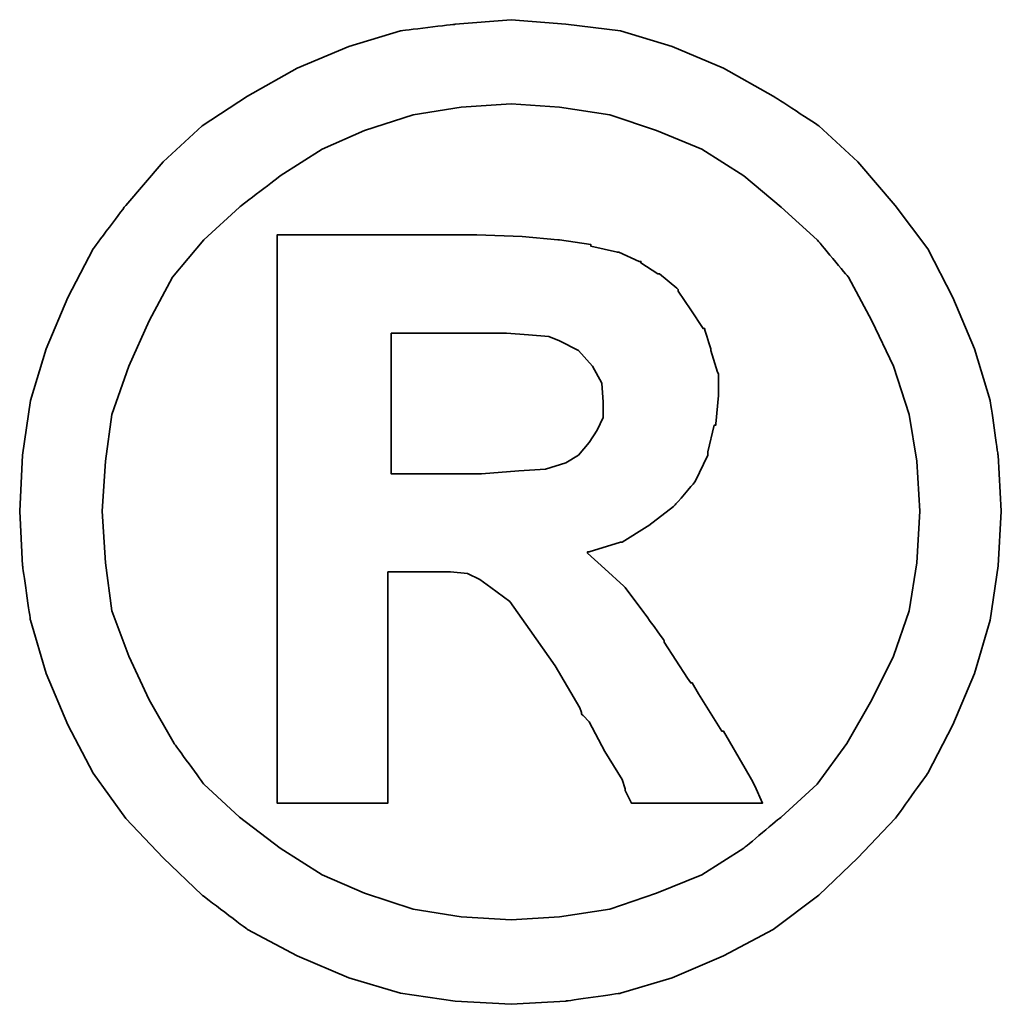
# Model space of a CAD drawing. Header units: millimetres. Extents: x 85 to 589, y 104 to 272.
# Tile 49 of 52: x 491.71 to 493.27, y 159.39 to 160.95. Entities that reach past the tile are written whole.
import ezdxf

# ---------------------------------------------------------------- set-up
doc = ezdxf.new("R2010")
doc.units = ezdxf.units.MM
doc.header["$LTSCALE"] = 0.1
doc.layers.add('DIM', color=4, linetype='CONTINUOUS')
doc.layers.add('layer 1', color=7, linetype='CONTINUOUS')

# ---------------------------------------------------------------- blocks, each defined once
blk = doc.blocks.new('TBI MOTION logo(完整正式版)')
at = {"layer": 'layer 1', "color": 22, "lineweight": 35}
for points, knots in [([(81.20634, 4.98624), (81.20634, 4.98624), (81.18649, 5.32862), (81.18649, 5.32862), (81.18649, 5.32862), (81.18649, 5.32862), (81.13886, 5.66206), (81.13886, 5.66206), (81.13886, 5.66206), (81.13886, 5.66206), (81.04359, 5.97764), (81.04359, 5.97764), (81.04359, 5.97764), (81.04359, 5.97764), (80.91061, 6.29124), (80.91061, 6.29124), (80.91061, 6.29124), (80.91061, 6.29124), (80.75778, 6.58697), (80.75778, 6.58697), (80.75778, 6.58697), (80.75778, 6.58697), (80.5593, 6.85294), (80.5593, 6.85294), (80.5593, 6.85294), (80.5593, 6.85294), (80.33105, 7.1189), (80.33105, 7.1189), (80.33105, 7.1189), (80.33105, 7.1189), (80.09287, 7.33921), (80.09287, 7.33921), (80.09287, 7.33921), (80.09287, 7.33921), (79.815, 7.51982), (79.815, 7.51982), (79.815, 7.51982), (79.815, 7.51982), (79.51133, 7.69051), (79.51133, 7.69051), (79.51133, 7.69051), (79.51133, 7.69051), (79.19773, 7.8235), (79.19773, 7.8235), (79.19773, 7.8235), (79.19773, 7.8235), (78.88215, 7.91877), (78.88215, 7.91877), (78.88215, 7.91877), (78.88215, 7.91877), (78.54871, 7.95846), (78.54871, 7.95846), (78.54871, 7.95846), (78.54871, 7.95846), (78.21526, 7.98625), (78.21526, 7.98625), (78.21526, 7.98625), (78.21526, 7.98625), (77.87388, 7.95846), (77.87388, 7.95846), (77.87388, 7.95846), (77.87388, 7.95846), (77.54044, 7.91877), (77.54044, 7.91877), (77.54044, 7.91877), (77.54044, 7.91877), (77.22485, 7.8235), (77.22485, 7.8235), (77.22485, 7.8235), (77.22485, 7.8235), (76.91027, 7.69051), (76.91027, 7.69051), (76.91027, 7.69051), (76.91027, 7.69051), (76.6056, 7.51982), (76.6056, 7.51982), (76.6056, 7.51982), (76.6056, 7.51982), (76.32972, 7.33921), (76.32972, 7.33921), (76.32972, 7.33921), (76.32972, 7.33921), (76.09154, 7.1189), (76.09154, 7.1189), (76.09154, 7.1189), (76.09154, 7.1189), (75.86329, 6.85294), (75.86329, 6.85294), (75.86329, 6.85294), (75.86329, 6.85294), (75.66382, 6.58697), (75.66382, 6.58697), (75.66382, 6.58697), (75.66382, 6.58697), (75.51099, 6.29124), (75.51099, 6.29124), (75.51099, 6.29124), (75.51099, 6.29124), (75.37702, 5.97764), (75.37702, 5.97764), (75.37702, 5.97764), (75.37702, 5.97764), (75.28175, 5.66206), (75.28175, 5.66206), (75.28175, 5.66206), (75.28175, 5.66206), (75.23411, 5.32862), (75.23411, 5.32862), (75.23411, 5.32862), (75.23411, 5.32862), (75.21625, 4.98624), (75.21625, 4.98624), (75.21625, 4.98624), (75.21625, 4.98624), (75.23411, 4.6528), (75.23411, 4.6528), (75.23411, 4.6528), (75.23411, 4.6528), (75.28175, 4.32035), (75.28175, 4.32035), (75.28175, 4.32035), (75.28175, 4.32035), (75.37702, 3.99583), (75.37702, 3.99583), (75.37702, 3.99583), (75.37702, 3.99583), (75.51099, 3.68224), (75.51099, 3.68224), (75.51099, 3.68224), (75.51099, 3.68224), (75.66382, 3.38749), (75.66382, 3.38749), (75.66382, 3.38749), (75.66382, 3.38749), (75.86329, 3.10963), (75.86329, 3.10963), (75.86329, 3.10963), (75.86329, 3.10963), (76.09154, 2.87145), (76.09154, 2.87145), (76.09154, 2.87145), (76.09154, 2.87145), (76.32972, 2.6432), (76.32972, 2.6432), (76.32972, 2.6432), (76.32972, 2.6432), (76.6056, 2.43381), (76.6056, 2.43381), (76.6056, 2.43381), (76.6056, 2.43381), (76.91027, 2.27205), (76.91027, 2.27205), (76.91027, 2.27205), (76.91027, 2.27205), (77.22485, 2.13906), (77.22485, 2.13906), (77.22485, 2.13906), (77.22485, 2.13906), (77.54044, 2.0438), (77.54044, 2.0438), (77.54044, 2.0438), (77.54044, 2.0438), (77.87388, 1.99616), (77.87388, 1.99616), (77.87388, 1.99616), (77.87388, 1.99616), (78.21526, 1.97631), (78.21526, 1.97631), (78.21526, 1.97631), (78.21526, 1.97631), (78.54871, 1.99616), (78.54871, 1.99616), (78.54871, 1.99616), (78.54871, 1.99616), (78.88215, 2.0438), (78.88215, 2.0438), (78.88215, 2.0438), (78.88215, 2.0438), (79.19773, 2.13906), (79.19773, 2.13906), (79.19773, 2.13906), (79.19773, 2.13906), (79.51133, 2.27205), (79.51133, 2.27205), (79.51133, 2.27205), (79.51133, 2.27205), (79.815, 2.43381), (79.815, 2.43381), (79.815, 2.43381), (79.815, 2.43381), (80.09287, 2.6432), (80.09287, 2.6432), (80.09287, 2.6432), (80.09287, 2.6432), (80.33105, 2.87145), (80.33105, 2.87145), (80.33105, 2.87145), (80.33105, 2.87145), (80.5593, 3.10963), (80.5593, 3.10963), (80.5593, 3.10963), (80.5593, 3.10963), (80.75778, 3.38749), (80.75778, 3.38749), (80.75778, 3.38749), (80.75778, 3.38749), (80.91061, 3.68224), (80.91061, 3.68224), (80.91061, 3.68224), (80.91061, 3.68224), (81.04359, 3.99583), (81.04359, 3.99583), (81.04359, 3.99583), (81.04359, 3.99583), (81.13886, 4.32035), (81.13886, 4.32035), (81.13886, 4.32035), (81.13886, 4.32035), (81.18649, 4.6528), (81.18649, 4.6528), (81.18649, 4.6528), (81.18649, 4.6528), (81.20634, 4.98624), (81.20634, 4.98624)], [0, 0, 0, 0, 0.0178571, 0.0178571, 0.0178571, 0.0178572, 0.0357143, 0.0357143, 0.0357143, 0.0357143, 0.0535714, 0.0535714, 0.0535714, 0.0535714, 0.0714286, 0.0714286, 0.0714286, 0.0714286, 0.0892857, 0.0892857, 0.0892857, 0.0892857, 0.1071429, 0.1071429, 0.1071429, 0.1071429, 0.125, 0.125, 0.125, 0.125, 0.1428571, 0.1428571, 0.1428571, 0.1428572, 0.1607143, 0.1607143, 0.1607143, 0.1607143, 0.1785714, 0.1785714, 0.1785714, 0.1785714, 0.1964286, 0.1964286, 0.1964286, 0.1964286, 0.2142857, 0.2142857, 0.2142857, 0.2142857, 0.2321429, 0.2321429, 0.2321429, 0.2321429, 0.25, 0.25, 0.25, 0.25, 0.2678571, 0.2678571, 0.2678571, 0.2678572, 0.2857143, 0.2857143, 0.2857143, 0.2857143, 0.3035714, 0.3035714, 0.3035714, 0.3035714, 0.3214286, 0.3214286, 0.3214286, 0.3214286, 0.3392857, 0.3392857, 0.3392857, 0.3392857, 0.3571429, 0.3571429, 0.3571429, 0.3571429, 0.375, 0.375, 0.375, 0.375, 0.3928571, 0.3928571, 0.3928571, 0.3928572, 0.4107143, 0.4107143, 0.4107143, 0.4107143, 0.4285714, 0.4285714, 0.4285714, 0.4285714, 0.4464286, 0.4464286, 0.4464286, 0.4464286, 0.4642857, 0.4642857, 0.4642857, 0.4642857, 0.4821429, 0.4821429, 0.4821429, 0.4821429, 0.5, 0.5, 0.5, 0.5, 0.5178571, 0.5178571, 0.5178571, 0.5178572, 0.5357143, 0.5357143, 0.5357143, 0.5357143, 0.5535714, 0.5535714, 0.5535714, 0.5535714, 0.5714286, 0.5714286, 0.5714286, 0.5714286, 0.5892857, 0.5892857, 0.5892857, 0.5892857, 0.6071429, 0.6071429, 0.6071429, 0.6071429, 0.625, 0.625, 0.625, 0.625, 0.6428571, 0.6428571, 0.6428571, 0.6428572, 0.6607143, 0.6607143, 0.6607143, 0.6607143, 0.6785714, 0.6785714, 0.6785714, 0.6785714, 0.6964286, 0.6964286, 0.6964286, 0.6964286, 0.7142857, 0.7142857, 0.7142857, 0.7142857, 0.7321429, 0.7321429, 0.7321429, 0.7321429, 0.75, 0.75, 0.75, 0.75, 0.7678571, 0.7678571, 0.7678571, 0.7678572, 0.7857143, 0.7857143, 0.7857143, 0.7857143, 0.8035714, 0.8035714, 0.8035714, 0.8035714, 0.8214286, 0.8214286, 0.8214286, 0.8214286, 0.8392857, 0.8392857, 0.8392857, 0.8392857, 0.8571429, 0.8571429, 0.8571429, 0.8571429, 0.875, 0.875, 0.875, 0.875, 0.8928571, 0.8928571, 0.8928571, 0.8928572, 0.9107143, 0.9107143, 0.9107143, 0.9107143, 0.9285714, 0.9285714, 0.9285714, 0.9285714, 0.9464286, 0.9464286, 0.9464286, 0.9464286, 0.9642857, 0.9642857, 0.9642857, 0.9642857, 0.9821429, 0.9821429, 0.9821429, 0.9821429, 1, 1, 1, 1]), ([(80.71014, 4.98624), (80.71014, 4.98624), (80.69129, 5.29091), (80.69129, 5.29091), (80.69129, 5.29091), (80.69129, 5.29091), (80.64464, 5.57672), (80.64464, 5.57672), (80.64464, 5.57672), (80.64464, 5.57672), (80.54937, 5.87245), (80.54937, 5.87245), (80.54937, 5.87245), (80.54937, 5.87245), (80.41639, 6.14833), (80.41639, 6.14833), (80.41639, 6.14833), (80.41639, 6.14833), (80.27349, 6.41429), (80.27349, 6.41429), (80.27349, 6.41429), (80.27349, 6.41429), (80.08295, 6.64255), (80.08295, 6.64255), (80.08295, 6.64255), (80.08295, 6.64255), (79.86264, 6.84301), (79.86264, 6.84301), (79.86264, 6.84301), (79.86264, 6.84301), (79.63439, 7.03355), (79.63439, 7.03355), (79.63439, 7.03355), (79.63439, 7.03355), (79.37835, 7.1963), (79.37835, 7.1963), (79.37835, 7.1963), (79.37835, 7.1963), (79.10246, 7.30944), (79.10246, 7.30944), (79.10246, 7.30944), (79.10246, 7.30944), (78.81665, 7.40471), (78.81665, 7.40471), (78.81665, 7.40471), (78.81665, 7.40471), (78.511, 7.45234), (78.511, 7.45234), (78.511, 7.45234), (78.511, 7.45234), (78.21526, 7.47219), (78.21526, 7.47219), (78.21526, 7.47219), (78.21526, 7.47219), (77.9106, 7.45234), (77.9106, 7.45234), (77.9106, 7.45234), (77.9106, 7.45234), (77.61685, 7.40471), (77.61685, 7.40471), (77.61685, 7.40471), (77.61685, 7.40471), (77.32012, 7.30944), (77.32012, 7.30944), (77.32012, 7.30944), (77.32012, 7.30944), (77.06309, 7.1963), (77.06309, 7.1963), (77.06309, 7.1963), (77.06309, 7.1963), (76.80606, 7.03355), (76.80606, 7.03355), (76.80606, 7.03355), (76.80606, 7.03355), (76.55797, 6.84301), (76.55797, 6.84301), (76.55797, 6.84301), (76.55797, 6.84301), (76.34063, 6.64255), (76.34063, 6.64255), (76.34063, 6.64255), (76.34063, 6.64255), (76.1491, 6.41429), (76.1491, 6.41429), (76.1491, 6.41429), (76.1491, 6.41429), (76.0062, 6.14833), (76.0062, 6.14833), (76.0062, 6.14833), (76.0062, 6.14833), (75.88314, 5.87245), (75.88314, 5.87245), (75.88314, 5.87245), (75.88314, 5.87245), (75.77794, 5.57672), (75.77794, 5.57672), (75.77794, 5.57672), (75.77794, 5.57672), (75.73924, 5.29091), (75.73924, 5.29091), (75.73924, 5.29091), (75.73924, 5.29091), (75.72039, 4.98624), (75.72039, 4.98624), (75.72039, 4.98624), (75.72039, 4.98624), (75.73924, 4.67165), (75.73924, 4.67165), (75.73924, 4.67165), (75.73924, 4.67165), (75.77794, 4.37791), (75.77794, 4.37791), (75.77794, 4.37791), (75.77794, 4.37791), (75.88314, 4.10102), (75.88314, 4.10102), (75.88314, 4.10102), (75.88314, 4.10102), (76.0062, 3.83407), (76.0062, 3.83407), (76.0062, 3.83407), (76.0062, 3.83407), (76.15902, 3.56811), (76.15902, 3.56811), (76.15902, 3.56811), (76.15902, 3.56811), (76.34063, 3.32001), (76.34063, 3.32001), (76.34063, 3.32001), (76.34063, 3.32001), (76.55797, 3.11955), (76.55797, 3.11955), (76.55797, 3.11955), (76.55797, 3.11955), (76.80606, 2.92901), (76.80606, 2.92901), (76.80606, 2.92901), (76.80606, 2.92901), (77.06309, 2.76725), (77.06309, 2.76725), (77.06309, 2.76725), (77.06309, 2.76725), (77.32012, 2.65412), (77.32012, 2.65412), (77.32012, 2.65412), (77.32012, 2.65412), (77.61685, 2.55786), (77.61685, 2.55786), (77.61685, 2.55786), (77.61685, 2.55786), (77.9106, 2.51022), (77.9106, 2.51022), (77.9106, 2.51022), (77.9106, 2.51022), (78.21526, 2.49137), (78.21526, 2.49137), (78.21526, 2.49137), (78.21526, 2.49137), (78.511, 2.51022), (78.511, 2.51022), (78.511, 2.51022), (78.511, 2.51022), (78.81665, 2.55786), (78.81665, 2.55786), (78.81665, 2.55786), (78.81665, 2.55786), (79.10246, 2.65412), (79.10246, 2.65412), (79.10246, 2.65412), (79.10246, 2.65412), (79.37835, 2.76725), (79.37835, 2.76725), (79.37835, 2.76725), (79.37835, 2.76725), (79.63439, 2.92901), (79.63439, 2.92901), (79.63439, 2.92901), (79.63439, 2.92901), (79.86264, 3.11955), (79.86264, 3.11955), (79.86264, 3.11955), (79.86264, 3.11955), (80.08295, 3.32001), (80.08295, 3.32001), (80.08295, 3.32001), (80.08295, 3.32001), (80.26356, 3.56811), (80.26356, 3.56811), (80.26356, 3.56811), (80.26356, 3.56811), (80.41639, 3.83407), (80.41639, 3.83407), (80.41639, 3.83407), (80.41639, 3.83407), (80.54937, 4.10102), (80.54937, 4.10102), (80.54937, 4.10102), (80.54937, 4.10102), (80.64464, 4.37791), (80.64464, 4.37791), (80.64464, 4.37791), (80.64464, 4.37791), (80.69129, 4.67165), (80.69129, 4.67165), (80.69129, 4.67165), (80.69129, 4.67165), (80.71014, 4.98624), (80.71014, 4.98624)], [0, 0, 0, 0, 0.0192308, 0.0192308, 0.0192308, 0.0192308, 0.0384615, 0.0384615, 0.0384615, 0.0384615, 0.0576923, 0.0576923, 0.0576923, 0.0576923, 0.0769231, 0.0769231, 0.0769231, 0.0769231, 0.0961538, 0.0961538, 0.0961538, 0.0961539, 0.1153846, 0.1153846, 0.1153846, 0.1153846, 0.1346154, 0.1346154, 0.1346154, 0.1346154, 0.1538462, 0.1538462, 0.1538462, 0.1538462, 0.1730769, 0.1730769, 0.1730769, 0.1730769, 0.1923077, 0.1923077, 0.1923077, 0.1923077, 0.2115385, 0.2115385, 0.2115385, 0.2115385, 0.2307692, 0.2307692, 0.2307692, 0.2307692, 0.25, 0.25, 0.25, 0.25, 0.2692308, 0.2692308, 0.2692308, 0.2692308, 0.2884615, 0.2884615, 0.2884615, 0.2884615, 0.3076923, 0.3076923, 0.3076923, 0.3076923, 0.3269231, 0.3269231, 0.3269231, 0.3269231, 0.3461538, 0.3461538, 0.3461538, 0.3461539, 0.3653846, 0.3653846, 0.3653846, 0.3653846, 0.3846154, 0.3846154, 0.3846154, 0.3846154, 0.4038462, 0.4038462, 0.4038462, 0.4038462, 0.4230769, 0.4230769, 0.4230769, 0.4230769, 0.4423077, 0.4423077, 0.4423077, 0.4423077, 0.4615385, 0.4615385, 0.4615385, 0.4615385, 0.4807692, 0.4807692, 0.4807692, 0.4807692, 0.5, 0.5, 0.5, 0.5, 0.5192308, 0.5192308, 0.5192308, 0.5192308, 0.5384615, 0.5384615, 0.5384615, 0.5384615, 0.5576923, 0.5576923, 0.5576923, 0.5576923, 0.5769231, 0.5769231, 0.5769231, 0.5769231, 0.5961538, 0.5961538, 0.5961538, 0.5961539, 0.6153846, 0.6153846, 0.6153846, 0.6153846, 0.6346154, 0.6346154, 0.6346154, 0.6346154, 0.6538462, 0.6538462, 0.6538462, 0.6538462, 0.6730769, 0.6730769, 0.6730769, 0.6730769, 0.6923077, 0.6923077, 0.6923077, 0.6923077, 0.7115385, 0.7115385, 0.7115385, 0.7115385, 0.7307692, 0.7307692, 0.7307692, 0.7307692, 0.75, 0.75, 0.75, 0.75, 0.7692308, 0.7692308, 0.7692308, 0.7692308, 0.7884615, 0.7884615, 0.7884615, 0.7884615, 0.8076923, 0.8076923, 0.8076923, 0.8076923, 0.8269231, 0.8269231, 0.8269231, 0.8269231, 0.8461538, 0.8461538, 0.8461538, 0.8461539, 0.8653846, 0.8653846, 0.8653846, 0.8653846, 0.8846154, 0.8846154, 0.8846154, 0.8846154, 0.9038462, 0.9038462, 0.9038462, 0.9038462, 0.9230769, 0.9230769, 0.9230769, 0.9230769, 0.9423077, 0.9423077, 0.9423077, 0.9423077, 0.9615385, 0.9615385, 0.9615385, 0.9615385, 0.9807692, 0.9807692, 0.9807692, 0.9807692, 1, 1, 1, 1]), ([(76.78721, 3.2823), (76.78721, 3.2823), (76.78721, 3.32001), (76.78721, 3.32001), (76.78721, 3.32001), (76.78721, 3.32001), (76.78721, 3.42422), (76.78721, 3.42422), (76.78721, 3.42422), (76.78721, 3.42422), (76.78721, 3.59689), (76.78721, 3.59689), (76.78721, 3.59689), (76.78721, 3.59689), (76.78721, 3.80529), (76.78721, 3.80529), (76.78721, 3.80529), (76.78721, 3.80529), (76.78721, 4.0524), (76.78721, 4.0524), (76.78721, 4.0524), (76.78721, 4.0524), (76.78721, 4.32035), (76.78721, 4.32035), (76.78721, 4.32035), (76.78721, 4.32035), (76.78721, 4.92868), (76.78721, 4.92868), (76.78721, 4.92868), (76.78721, 4.92868), (76.78721, 5.53801), (76.78721, 5.53801), (76.78721, 5.53801), (76.78721, 5.53801), (76.78721, 5.82482), (76.78721, 5.82482), (76.78721, 5.82482), (76.78721, 5.82482), (76.78721, 6.07291), (76.78721, 6.07291), (76.78721, 6.07291), (76.78721, 6.07291), (76.78721, 6.30017), (76.78721, 6.30017), (76.78721, 6.30017), (76.78721, 6.30017), (76.78721, 6.45399), (76.78721, 6.45399), (76.78721, 6.45399), (76.78721, 6.45399), (76.78721, 6.5572), (76.78721, 6.5572), (76.78721, 6.5572), (76.78721, 6.5572), (76.78721, 6.59689), (76.78721, 6.59689), (76.78721, 6.59689), (76.78721, 6.59689), (76.78721, 6.67232), (76.78721, 6.67232), (76.78721, 6.67232), (76.78721, 6.67232), (76.8537, 6.67232), (76.8537, 6.67232), (76.8537, 6.67232), (76.8537, 6.67232), (76.87355, 6.67232), (76.87355, 6.67232), (76.87355, 6.67232), (76.87355, 6.67232), (76.91027, 6.67232), (76.91027, 6.67232), (76.91027, 6.67232), (76.91027, 6.67232), (77.04424, 6.67232), (77.04424, 6.67232), (77.04424, 6.67232), (77.04424, 6.67232), (77.22485, 6.67232), (77.22485, 6.67232), (77.22485, 6.67232), (77.22485, 6.67232), (77.43524, 6.67232), (77.43524, 6.67232), (77.43524, 6.67232), (77.43524, 6.67232), (77.65357, 6.67232), (77.65357, 6.67232), (77.65357, 6.67232), (77.65357, 6.67232), (77.82625, 6.67232), (77.82625, 6.67232), (77.82625, 6.67232), (77.82625, 6.67232), (77.94037, 6.67232), (77.94037, 6.67232), (77.94037, 6.67232), (77.94037, 6.67232), (77.97709, 6.67232), (77.97709, 6.67232), (77.97709, 6.67232), (77.97709, 6.67232), (77.99694, 6.67232), (77.99694, 6.67232), (77.99694, 6.67232), (77.99694, 6.67232), (78.00686, 6.67232), (78.00686, 6.67232), (78.00686, 6.67232), (78.00686, 6.67232), (78.28275, 6.6624), (78.28275, 6.6624), (78.28275, 6.6624), (78.28275, 6.6624), (78.50107, 6.64255), (78.50107, 6.64255), (78.50107, 6.64255), (78.50107, 6.64255), (78.511, 6.64255), (78.511, 6.64255), (78.511, 6.64255), (78.511, 6.64255), (78.70154, 6.61476), (78.70154, 6.61476), (78.70154, 6.61476), (78.70154, 6.61476), (78.70154, 6.60483), (78.70154, 6.60483), (78.70154, 6.60483), (78.70154, 6.60483), (78.86429, 6.56713), (78.86429, 6.56713), (78.86429, 6.56713), (78.86429, 6.56713), (78.87223, 6.56713), (78.87223, 6.56713), (78.87223, 6.56713), (78.87223, 6.56713), (78.99727, 6.51056), (78.99727, 6.51056), (78.99727, 6.51056), (78.99727, 6.51056), (79.00719, 6.51056), (79.00719, 6.51056), (79.00719, 6.51056), (79.00719, 6.51056), (79.00719, 6.50162), (79.00719, 6.50162), (79.00719, 6.50162), (79.00719, 6.50162), (79.1104, 6.43415), (79.1104, 6.43415), (79.1104, 6.43415), (79.1104, 6.43415), (79.12132, 6.43415), (79.12132, 6.43415), (79.12132, 6.43415), (79.12132, 6.43415), (79.22552, 6.34781), (79.22552, 6.34781), (79.22552, 6.34781), (79.22552, 6.34781), (79.23544, 6.33888), (79.23544, 6.33888), (79.23544, 6.33888), (79.23544, 6.33888), (79.23544, 6.32895), (79.23544, 6.32895), (79.23544, 6.32895), (79.23544, 6.32895), (79.31087, 6.21483), (79.31087, 6.21483), (79.31087, 6.21483), (79.31087, 6.21483), (79.38629, 6.1007), (79.38629, 6.1007), (79.38629, 6.1007), (79.38629, 6.1007), (79.3972, 6.1007), (79.3972, 6.1007), (79.3972, 6.1007), (79.3972, 6.1007), (79.3972, 6.09078), (79.3972, 6.09078), (79.3972, 6.09078), (79.3972, 6.09078), (79.43392, 5.97764), (79.43392, 5.97764), (79.43392, 5.97764), (79.43392, 5.97764), (79.43392, 5.96772), (79.43392, 5.96772), (79.43392, 5.96772), (79.43392, 5.96772), (79.47362, 5.83474), (79.47362, 5.83474), (79.47362, 5.83474), (79.47362, 5.83474), (79.48156, 5.82482), (79.48156, 5.82482), (79.48156, 5.82482), (79.48156, 5.82482), (79.48156, 5.69977), (79.48156, 5.69977), (79.48156, 5.69977), (79.48156, 5.69977), (79.48156, 5.69183), (79.48156, 5.69183), (79.48156, 5.69183), (79.48156, 5.69183), (79.4637, 5.51915), (79.4637, 5.51915), (79.4637, 5.51915), (79.4637, 5.51915), (79.4637, 5.51122), (79.4637, 5.51122), (79.4637, 5.51122), (79.4637, 5.51122), (79.45377, 5.51122), (79.45377, 5.51122), (79.45377, 5.51122), (79.45377, 5.51122), (79.41507, 5.34847), (79.41507, 5.34847), (79.41507, 5.34847), (79.41507, 5.34847), (79.41507, 5.33854), (79.41507, 5.33854), (79.41507, 5.33854), (79.41507, 5.33854), (79.41507, 5.32862), (79.41507, 5.32862), (79.41507, 5.32862), (79.41507, 5.32862), (79.33865, 5.16785), (79.33865, 5.16785), (79.33865, 5.16785), (79.33865, 5.16785), (79.33071, 5.15693), (79.33071, 5.15693), (79.33071, 5.15693), (79.33071, 5.15693), (79.2156, 5.02495), (79.2156, 5.02495), (79.2156, 5.02495), (79.2156, 5.02495), (79.20567, 5.01502), (79.20567, 5.01502), (79.20567, 5.01502), (79.20567, 5.01502), (79.05483, 4.89991), (79.05483, 4.89991), (79.05483, 4.89991), (79.05483, 4.89991), (79.04491, 4.89197), (79.04491, 4.89197), (79.04491, 4.89197), (79.04491, 4.89197), (78.89208, 4.7967), (78.89208, 4.7967), (78.89208, 4.7967), (78.89208, 4.7967), (78.88215, 4.7967), (78.88215, 4.7967), (78.88215, 4.7967), (78.88215, 4.7967), (78.69161, 4.73913), (78.69161, 4.73913), (78.69161, 4.73913), (78.69161, 4.73913), (78.68169, 4.73913), (78.68169, 4.73913), (78.68169, 4.73913), (78.68169, 4.73913), (78.68169, 4.72921), (78.68169, 4.72921), (78.68169, 4.72921), (78.68169, 4.72921), (78.78688, 4.63394), (78.78688, 4.63394), (78.78688, 4.63394), (78.78688, 4.63394), (78.902, 4.52875), (78.902, 4.52875), (78.902, 4.52875), (78.902, 4.52875), (78.91093, 4.52081), (78.91093, 4.52081), (78.91093, 4.52081), (78.91093, 4.52081), (79.02506, 4.36798), (79.02506, 4.36798), (79.02506, 4.36798), (79.02506, 4.36798), (79.1501, 4.1953), (79.1501, 4.1953), (79.1501, 4.1953), (79.1501, 4.1953), (79.1501, 4.18736), (79.1501, 4.18736), (79.1501, 4.18736), (79.1501, 4.18736), (79.29201, 3.96705), (79.29201, 3.96705), (79.29201, 3.96705), (79.29201, 3.96705), (79.31087, 3.93828), (79.31087, 3.93828), (79.31087, 3.93828), (79.31087, 3.93828), (79.32079, 3.93828), (79.32079, 3.93828), (79.32079, 3.93828), (79.32079, 3.93828), (79.3585, 3.87178), (79.3585, 3.87178), (79.3585, 3.87178), (79.3585, 3.87178), (79.50141, 3.64353), (79.50141, 3.64353), (79.50141, 3.64353), (79.50141, 3.64353), (79.51133, 3.64353), (79.51133, 3.64353), (79.51133, 3.64353), (79.51133, 3.64353), (79.64431, 3.41528), (79.64431, 3.41528), (79.64431, 3.41528), (79.64431, 3.41528), (79.68202, 3.3478), (79.68202, 3.3478), (79.68202, 3.3478), (79.68202, 3.3478), (79.70187, 3.31009), (79.70187, 3.31009), (79.70187, 3.31009), (79.70187, 3.31009), (79.7495, 3.2049), (79.7495, 3.2049), (79.7495, 3.2049), (79.7495, 3.2049), (79.64431, 3.2049), (79.64431, 3.2049), (79.64431, 3.2049), (79.64431, 3.2049), (79.62546, 3.2049), (79.62546, 3.2049), (79.62546, 3.2049), (79.62546, 3.2049), (79.53912, 3.2049), (79.53912, 3.2049), (79.53912, 3.2049), (79.53912, 3.2049), (79.31087, 3.2049), (79.31087, 3.2049), (79.31087, 3.2049), (79.31087, 3.2049), (79.08262, 3.2049), (79.08262, 3.2049), (79.08262, 3.2049), (79.08262, 3.2049), (79.00719, 3.2049), (79.00719, 3.2049), (79.00719, 3.2049), (79.00719, 3.2049), (78.98735, 3.2049), (78.98735, 3.2049), (78.98735, 3.2049), (78.98735, 3.2049), (78.94964, 3.2049), (78.94964, 3.2049), (78.94964, 3.2049), (78.94964, 3.2049), (78.92979, 3.24459), (78.92979, 3.24459), (78.92979, 3.24459), (78.92979, 3.24459), (78.91093, 3.2823), (78.91093, 3.2823), (78.91093, 3.2823), (78.91093, 3.2823), (78.91093, 3.29223), (78.91093, 3.29223), (78.91093, 3.29223), (78.91093, 3.29223), (78.89208, 3.3478), (78.89208, 3.3478), (78.89208, 3.3478), (78.89208, 3.3478), (78.78688, 3.52048), (78.78688, 3.52048), (78.78688, 3.52048), (78.78688, 3.52048), (78.69161, 3.7001), (78.69161, 3.7001), (78.69161, 3.7001), (78.69161, 3.7001), (78.6539, 3.7388), (78.6539, 3.7388), (78.6539, 3.7388), (78.6539, 3.7388), (78.64398, 3.74873), (78.64398, 3.74873), (78.64398, 3.74873), (78.64398, 3.74873), (78.64398, 3.75766), (78.64398, 3.75766), (78.64398, 3.75766), (78.64398, 3.75766), (78.63405, 3.78644), (78.63405, 3.78644), (78.63405, 3.78644), (78.63405, 3.78644), (78.48321, 4.04347), (78.48321, 4.04347), (78.48321, 4.04347), (78.48321, 4.04347), (78.33038, 4.2618), (78.33038, 4.2618), (78.33038, 4.2618), (78.33038, 4.2618), (78.20732, 4.43447), (78.20732, 4.43447), (78.20732, 4.43447), (78.20732, 4.43447), (78.09221, 4.52081), (78.09221, 4.52081), (78.09221, 4.52081), (78.09221, 4.52081), (78.02472, 4.56845), (78.02472, 4.56845), (78.02472, 4.56845), (78.02472, 4.56845), (77.9493, 4.60616), (77.9493, 4.60616), (77.9493, 4.60616), (77.9493, 4.60616), (77.8451, 4.61608), (77.8451, 4.61608), (77.8451, 4.61608), (77.8451, 4.61608), (77.71113, 4.61608), (77.71113, 4.61608), (77.71113, 4.61608), (77.71113, 4.61608), (77.69128, 4.61608), (77.69128, 4.61608), (77.69128, 4.61608), (77.69128, 4.61608), (77.67342, 4.61608), (77.67342, 4.61608), (77.67342, 4.61608), (77.67342, 4.61608), (77.5583, 4.61608), (77.5583, 4.61608), (77.5583, 4.61608), (77.5583, 4.61608), (77.46303, 4.61608), (77.46303, 4.61608), (77.46303, 4.61608), (77.46303, 4.61608), (77.46303, 4.54761), (77.46303, 4.54761), (77.46303, 4.54761), (77.46303, 4.54761), (77.46303, 4.47318), (77.46303, 4.47318), (77.46303, 4.47318), (77.46303, 4.47318), (77.46303, 4.24294), (77.46303, 4.24294), (77.46303, 4.24294), (77.46303, 4.24294), (77.46303, 3.99583), (77.46303, 3.99583), (77.46303, 3.99583), (77.46303, 3.99583), (77.46303, 3.72888), (77.46303, 3.72888), (77.46303, 3.72888), (77.46303, 3.72888), (77.46303, 3.51055), (77.46303, 3.51055), (77.46303, 3.51055), (77.46303, 3.51055), (77.46303, 3.42422), (77.46303, 3.42422), (77.46303, 3.42422), (77.46303, 3.42422), (77.46303, 3.35773), (77.46303, 3.35773), (77.46303, 3.35773), (77.46303, 3.35773), (77.46303, 3.30017), (77.46303, 3.30017), (77.46303, 3.30017), (77.46303, 3.30017), (77.46303, 3.2823), (77.46303, 3.2823), (77.46303, 3.2823), (77.46303, 3.2823), (77.46303, 3.2049), (77.46303, 3.2049), (77.46303, 3.2049), (77.46303, 3.2049), (77.39753, 3.2049), (77.39753, 3.2049), (77.39753, 3.2049), (77.39753, 3.2049), (77.37768, 3.2049), (77.37768, 3.2049), (77.37768, 3.2049), (77.37768, 3.2049), (77.32012, 3.2049), (77.32012, 3.2049), (77.32012, 3.2049), (77.32012, 3.2049), (77.12165, 3.2049), (77.12165, 3.2049), (77.12165, 3.2049), (77.12165, 3.2049), (76.94897, 3.2049), (76.94897, 3.2049), (76.94897, 3.2049), (76.94897, 3.2049), (76.8924, 3.2049), (76.8924, 3.2049), (76.8924, 3.2049), (76.8924, 3.2049), (76.8537, 3.2049), (76.8537, 3.2049), (76.8537, 3.2049), (76.8537, 3.2049), (76.78721, 3.2049), (76.78721, 3.2049), (76.78721, 3.2049), (76.78721, 3.2049), (76.78721, 3.2823), (76.78721, 3.2823)], [0, 0, 0, 0, 0.0074074, 0.0074074, 0.0074074, 0.0074074, 0.0148148, 0.0148148, 0.0148148, 0.0148148, 0.0222222, 0.0222222, 0.0222222, 0.0222222, 0.0296296, 0.0296296, 0.0296296, 0.0296296, 0.037037, 0.037037, 0.037037, 0.037037, 0.0444444, 0.0444444, 0.0444444, 0.0444445, 0.0518519, 0.0518519, 0.0518519, 0.0518519, 0.0592593, 0.0592593, 0.0592593, 0.0592593, 0.0666667, 0.0666667, 0.0666667, 0.0666667, 0.0740741, 0.0740741, 0.0740741, 0.0740741, 0.0814815, 0.0814815, 0.0814815, 0.0814815, 0.0888889, 0.0888889, 0.0888889, 0.0888889, 0.0962963, 0.0962963, 0.0962963, 0.0962963, 0.1037037, 0.1037037, 0.1037037, 0.1037037, 0.1111111, 0.1111111, 0.1111111, 0.1111111, 0.1185185, 0.1185185, 0.1185185, 0.1185185, 0.1259259, 0.1259259, 0.1259259, 0.1259259, 0.1333333, 0.1333333, 0.1333333, 0.1333333, 0.1407407, 0.1407407, 0.1407407, 0.1407408, 0.1481481, 0.1481481, 0.1481481, 0.1481482, 0.1555556, 0.1555556, 0.1555556, 0.1555556, 0.162963, 0.162963, 0.162963, 0.162963, 0.1703704, 0.1703704, 0.1703704, 0.1703704, 0.1777778, 0.1777778, 0.1777778, 0.1777778, 0.1851852, 0.1851852, 0.1851852, 0.1851852, 0.1925926, 0.1925926, 0.1925926, 0.1925926, 0.2, 0.2, 0.2, 0.2, 0.2074074, 0.2074074, 0.2074074, 0.2074074, 0.2148148, 0.2148148, 0.2148148, 0.2148148, 0.2222222, 0.2222222, 0.2222222, 0.2222222, 0.2296296, 0.2296296, 0.2296296, 0.2296296, 0.237037, 0.237037, 0.237037, 0.237037, 0.2444444, 0.2444444, 0.2444444, 0.2444445, 0.2518519, 0.2518519, 0.2518519, 0.2518519, 0.2592593, 0.2592593, 0.2592593, 0.2592593, 0.2666667, 0.2666667, 0.2666667, 0.2666667, 0.2740741, 0.2740741, 0.2740741, 0.2740741, 0.2814815, 0.2814815, 0.2814815, 0.2814815, 0.2888889, 0.2888889, 0.2888889, 0.2888889, 0.2962963, 0.2962963, 0.2962963, 0.2962963, 0.3037037, 0.3037037, 0.3037037, 0.3037037, 0.3111111, 0.3111111, 0.3111111, 0.3111111, 0.3185185, 0.3185185, 0.3185185, 0.3185185, 0.3259259, 0.3259259, 0.3259259, 0.3259259, 0.3333333, 0.3333333, 0.3333333, 0.3333333, 0.3407407, 0.3407407, 0.3407407, 0.3407408, 0.3481481, 0.3481481, 0.3481481, 0.3481482, 0.3555556, 0.3555556, 0.3555556, 0.3555556, 0.362963, 0.362963, 0.362963, 0.362963, 0.3703704, 0.3703704, 0.3703704, 0.3703704, 0.3777778, 0.3777778, 0.3777778, 0.3777778, 0.3851852, 0.3851852, 0.3851852, 0.3851852, 0.3925926, 0.3925926, 0.3925926, 0.3925926, 0.4, 0.4, 0.4, 0.4, 0.4074074, 0.4074074, 0.4074074, 0.4074074, 0.4148148, 0.4148148, 0.4148148, 0.4148148, 0.4222222, 0.4222222, 0.4222222, 0.4222222, 0.4296296, 0.4296296, 0.4296296, 0.4296296, 0.437037, 0.437037, 0.437037, 0.437037, 0.4444444, 0.4444444, 0.4444444, 0.4444445, 0.4518519, 0.4518519, 0.4518519, 0.4518519, 0.4592593, 0.4592593, 0.4592593, 0.4592593, 0.4666667, 0.4666667, 0.4666667, 0.4666667, 0.4740741, 0.4740741, 0.4740741, 0.4740741, 0.4814815, 0.4814815, 0.4814815, 0.4814815, 0.4888889, 0.4888889, 0.4888889, 0.4888889, 0.4962963, 0.4962963, 0.4962963, 0.4962963, 0.5037037, 0.5037037, 0.5037037, 0.5037037, 0.5111111, 0.5111111, 0.5111111, 0.5111111, 0.5185185, 0.5185185, 0.5185185, 0.5185185, 0.5259259, 0.5259259, 0.5259259, 0.5259259, 0.5333333, 0.5333333, 0.5333333, 0.5333333, 0.5407407, 0.5407407, 0.5407407, 0.5407408, 0.5481481, 0.5481481, 0.5481481, 0.5481482, 0.5555556, 0.5555556, 0.5555556, 0.5555556, 0.562963, 0.562963, 0.562963, 0.562963, 0.5703704, 0.5703704, 0.5703704, 0.5703704, 0.5777778, 0.5777778, 0.5777778, 0.5777778, 0.5851852, 0.5851852, 0.5851852, 0.5851852, 0.5925926, 0.5925926, 0.5925926, 0.5925926, 0.6, 0.6, 0.6, 0.6, 0.6074074, 0.6074074, 0.6074074, 0.6074074, 0.6148148, 0.6148148, 0.6148148, 0.6148148, 0.6222222, 0.6222222, 0.6222222, 0.6222222, 0.6296296, 0.6296296, 0.6296296, 0.6296296, 0.637037, 0.637037, 0.637037, 0.637037, 0.6444444, 0.6444444, 0.6444444, 0.6444445, 0.6518519, 0.6518519, 0.6518519, 0.6518519, 0.6592593, 0.6592593, 0.6592593, 0.6592593, 0.6666667, 0.6666667, 0.6666667, 0.6666667, 0.6740741, 0.6740741, 0.6740741, 0.6740741, 0.6814815, 0.6814815, 0.6814815, 0.6814815, 0.6888889, 0.6888889, 0.6888889, 0.6888889, 0.6962963, 0.6962963, 0.6962963, 0.6962963, 0.7037037, 0.7037037, 0.7037037, 0.7037037, 0.7111111, 0.7111111, 0.7111111, 0.7111111, 0.7185185, 0.7185185, 0.7185185, 0.7185185, 0.7259259, 0.7259259, 0.7259259, 0.7259259, 0.7333333, 0.7333333, 0.7333333, 0.7333333, 0.7407407, 0.7407407, 0.7407407, 0.7407408, 0.7481481, 0.7481481, 0.7481481, 0.7481482, 0.7555556, 0.7555556, 0.7555556, 0.7555556, 0.762963, 0.762963, 0.762963, 0.762963, 0.7703704, 0.7703704, 0.7703704, 0.7703704, 0.7777778, 0.7777778, 0.7777778, 0.7777778, 0.7851852, 0.7851852, 0.7851852, 0.7851852, 0.7925926, 0.7925926, 0.7925926, 0.7925926, 0.8, 0.8, 0.8, 0.8, 0.8074074, 0.8074074, 0.8074074, 0.8074074, 0.8148148, 0.8148148, 0.8148148, 0.8148148, 0.8222222, 0.8222222, 0.8222222, 0.8222222, 0.8296296, 0.8296296, 0.8296296, 0.8296296, 0.837037, 0.837037, 0.837037, 0.837037, 0.8444444, 0.8444444, 0.8444444, 0.8444445, 0.8518519, 0.8518519, 0.8518519, 0.8518519, 0.8592593, 0.8592593, 0.8592593, 0.8592593, 0.8666667, 0.8666667, 0.8666667, 0.8666667, 0.8740741, 0.8740741, 0.8740741, 0.8740741, 0.8814815, 0.8814815, 0.8814815, 0.8814815, 0.8888889, 0.8888889, 0.8888889, 0.8888889, 0.8962963, 0.8962963, 0.8962963, 0.8962963, 0.9037037, 0.9037037, 0.9037037, 0.9037037, 0.9111111, 0.9111111, 0.9111111, 0.9111111, 0.9185185, 0.9185185, 0.9185185, 0.9185185, 0.9259259, 0.9259259, 0.9259259, 0.9259259, 0.9333333, 0.9333333, 0.9333333, 0.9333333, 0.9407407, 0.9407407, 0.9407407, 0.9407408, 0.9481481, 0.9481481, 0.9481481, 0.9481482, 0.9555556, 0.9555556, 0.9555556, 0.9555556, 0.962963, 0.962963, 0.962963, 0.962963, 0.9703704, 0.9703704, 0.9703704, 0.9703704, 0.9777778, 0.9777778, 0.9777778, 0.9777778, 0.9851852, 0.9851852, 0.9851852, 0.9851852, 0.9925926, 0.9925926, 0.9925926, 0.9925926, 1, 1, 1, 1]), ([(77.48288, 6.07291), (77.48288, 6.07291), (77.48288, 5.99551), (77.48288, 5.99551), (77.48288, 5.99551), (77.48288, 5.99551), (77.48288, 5.82482), (77.48288, 5.82482), (77.48288, 5.82482), (77.48288, 5.82482), (77.48288, 5.63328), (77.48288, 5.63328), (77.48288, 5.63328), (77.48288, 5.63328), (77.48288, 5.46358), (77.48288, 5.46358), (77.48288, 5.46358), (77.48288, 5.46358), (77.48288, 5.29091), (77.48288, 5.29091), (77.48288, 5.29091), (77.48288, 5.29091), (77.48288, 5.21449), (77.48288, 5.21449), (77.48288, 5.21449), (77.48288, 5.21449), (77.50074, 5.21449), (77.50074, 5.21449), (77.50074, 5.21449), (77.50074, 5.21449), (77.71113, 5.21449), (77.71113, 5.21449), (77.71113, 5.21449), (77.71113, 5.21449), (77.94037, 5.21449), (77.94037, 5.21449), (77.94037, 5.21449), (77.94037, 5.21449), (78.01579, 5.21449), (78.01579, 5.21449), (78.01579, 5.21449), (78.01579, 5.21449), (78.03465, 5.21449), (78.03465, 5.21449), (78.03465, 5.21449), (78.03465, 5.21449), (78.2629, 5.23335), (78.2629, 5.23335), (78.2629, 5.23335), (78.2629, 5.23335), (78.42565, 5.24327), (78.42565, 5.24327), (78.42565, 5.24327), (78.42565, 5.24327), (78.54871, 5.28098), (78.54871, 5.28098), (78.54871, 5.28098), (78.54871, 5.28098), (78.62611, 5.32862), (78.62611, 5.32862), (78.62611, 5.32862), (78.62611, 5.32862), (78.69161, 5.40503), (78.69161, 5.40503), (78.69161, 5.40503), (78.69161, 5.40503), (78.73925, 5.48145), (78.73925, 5.48145), (78.73925, 5.48145), (78.73925, 5.48145), (78.77696, 5.55885), (78.77696, 5.55885), (78.77696, 5.55885), (78.77696, 5.55885), (78.77696, 5.65214), (78.77696, 5.65214), (78.77696, 5.65214), (78.77696, 5.65214), (78.76902, 5.76726), (78.76902, 5.76726), (78.76902, 5.76726), (78.76902, 5.76726), (78.71146, 5.87245), (78.71146, 5.87245), (78.71146, 5.87245), (78.71146, 5.87245), (78.62611, 5.96772), (78.62611, 5.96772), (78.62611, 5.96772), (78.62611, 5.96772), (78.511, 6.02528), (78.511, 6.02528), (78.511, 6.02528), (78.511, 6.02528), (78.44451, 6.05306), (78.44451, 6.05306), (78.44451, 6.05306), (78.44451, 6.05306), (78.32046, 6.06299), (78.32046, 6.06299), (78.32046, 6.06299), (78.32046, 6.06299), (78.18748, 6.07291), (78.18748, 6.07291), (78.18748, 6.07291), (78.18748, 6.07291), (77.99694, 6.07291), (77.99694, 6.07291), (77.99694, 6.07291), (77.99694, 6.07291), (77.97709, 6.07291), (77.97709, 6.07291), (77.97709, 6.07291), (77.97709, 6.07291), (77.90167, 6.07291), (77.90167, 6.07291), (77.90167, 6.07291), (77.90167, 6.07291), (77.69128, 6.07291), (77.69128, 6.07291), (77.69128, 6.07291), (77.69128, 6.07291), (77.50074, 6.07291), (77.50074, 6.07291), (77.50074, 6.07291), (77.50074, 6.07291), (77.48288, 6.07291), (77.48288, 6.07291)], [0, 0, 0, 0, 0.03125, 0.03125, 0.03125, 0.03125, 0.0625, 0.0625, 0.0625, 0.0625, 0.09375, 0.09375, 0.09375, 0.09375, 0.125, 0.125, 0.125, 0.125, 0.15625, 0.15625, 0.15625, 0.15625, 0.1875, 0.1875, 0.1875, 0.1875, 0.21875, 0.21875, 0.21875, 0.21875, 0.25, 0.25, 0.25, 0.25, 0.28125, 0.28125, 0.28125, 0.28125, 0.3125, 0.3125, 0.3125, 0.3125, 0.34375, 0.34375, 0.34375, 0.34375, 0.375, 0.375, 0.375, 0.375, 0.40625, 0.40625, 0.40625, 0.40625, 0.4375, 0.4375, 0.4375, 0.4375, 0.46875, 0.46875, 0.46875, 0.46875, 0.5, 0.5, 0.5, 0.5, 0.53125, 0.53125, 0.53125, 0.53125, 0.5625, 0.5625, 0.5625, 0.5625, 0.59375, 0.59375, 0.59375, 0.59375, 0.625, 0.625, 0.625, 0.625, 0.65625, 0.65625, 0.65625, 0.65625, 0.6875, 0.6875, 0.6875, 0.6875, 0.71875, 0.71875, 0.71875, 0.71875, 0.75, 0.75, 0.75, 0.75, 0.78125, 0.78125, 0.78125, 0.78125, 0.8125, 0.8125, 0.8125, 0.8125, 0.84375, 0.84375, 0.84375, 0.84375, 0.875, 0.875, 0.875, 0.875, 0.90625, 0.90625, 0.90625, 0.90625, 0.9375, 0.9375, 0.9375, 0.9375, 0.96875, 0.96875, 0.96875, 0.96875, 1, 1, 1, 1])]:
    blk.add_open_spline(points, degree=3, knots=knots, dxfattribs=at)

msp = doc.modelspace()

# ---------------------------------------------------------------- block references
at = {"layer": 'DIM', "color": 7, "xscale": 0.2606204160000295, "yscale": 0.2606204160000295, "zscale": 0.2606204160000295}
msp.add_blockref('TBI MOTION logo(完整正式版)', (472.1109, 158.8735), dxfattribs=at)

doc.saveas('drawing.dxf')
